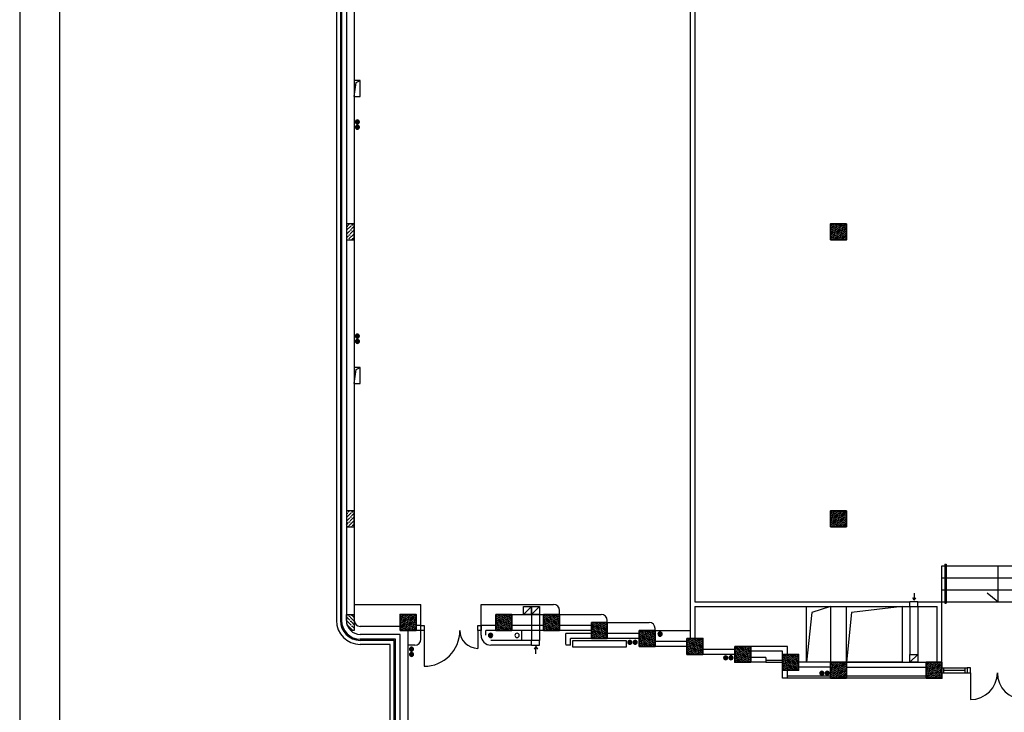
# Model space of a CAD drawing. Header units: millimetres. Extents: x 44889 to 52866, y -11417 to -4315.
# Tile 11 of 74: x 44889 to 46124, y -8219 to -7350. Entities that reach past the tile are written whole.
import ezdxf

# ---------------------------------------------------------------- set-up
doc = ezdxf.new("R2010")
doc.units = ezdxf.units.MM
for name, color, linetype in [('ARLES_ramka_wew', 10, 'Continuous'), ('ARLES_ramka_zew', 9, 'Continuous'), ('Podkład', 9, 'Continuous'), ('przepusty', 9, 'Continuous'), ('wentylacja', 7, 'Continuous')]:
    doc.layers.add(name, color=color, linetype=linetype)
doc.layers.add('kreskowanie', color=9, linetype='Continuous', lineweight=18)
doc.layers.add('słupy gr0.7', color=9, linetype='Continuous', lineweight=35)

# ---------------------------------------------------------------- blocks, each defined once
blk = doc.blocks.new('słup 2')
at = {"layer": 'kreskowanie'}
h = blk.add_hatch(dxfattribs=at)
h.set_pattern_fill('ANSI36', color=256, style=0)
h.set_pattern_definition([(45, (-1340, -20), (1.683798, 6.173926), [7.9375, -1.5875, 0, -1.5875])])
h.paths.add_polyline_path([(20, -20), (20, 20), (-20, 20), (-20, -20)])
at = {"layer": 'słupy gr0.7'}
blk.add_lwpolyline([(-20, -20), (20, -20), (20, 20), (-20, 20)], close=True, dxfattribs=at)
blk = doc.blocks.new('przepust duży')
at = {"layer": 'przepusty'}
blk.add_circle((82, 371), 7.5, dxfattribs=at)
blk = doc.blocks.new('kier. went.')
at = {"layer": 'wentylacja'}
for p, q in [((0, 0), (-4, 6)), ((0, 18), (0, 0)), ((0, 0), (4, 6))]:
    blk.add_line(p, q, dxfattribs=at)

msp = doc.modelspace()

# ---------------------------------------------------------------- hatches: boundary and pattern name
at = {"layer": 'Podkład'}
for points in [[(45315.63, -7478.13, 1), (45309.08, -7478.13, 1)], [(45315.69, -7484.79, 1), (45309.14, -7484.79, 1)], [(45315.63, -7746.81, 1), (45309.08, -7746.81, 1)], [(45315.69, -7753.47, 1), (45309.14, -7753.47, 1)], [(45694.98, -8120.63, 1), (45689.51, -8120.63, 1)], [(45482.37, -8122.31, 1), (45476.9, -8122.31, 1)], [(45654.35, -8127.79, 1), (45654.35, -8134.33, 1)], [(45661.02, -8127.73, 1), (45661.02, -8134.27, 1)], [(45383.58, -8139.6, 1), (45377.04, -8139.6, 1)], [(45383.64, -8146.27, 1), (45377.1, -8146.27, 1)], [(45774.58, -8147.25, 1), (45774.58, -8153.79, 1)], [(45781.25, -8147.19, 1), (45781.25, -8153.73, 1)], [(45895.34, -8166.51, 1), (45895.34, -8173.06, 1)], [(45902.01, -8166.45, 1), (45902.01, -8173, 1)]]:
    msp.add_hatch(color=256, dxfattribs=at).paths.add_polyline_path(points)
h = msp.add_hatch(dxfattribs=at)
h.set_pattern_fill('ANSI36', color=256, style=0)
h.set_pattern_definition([(45, (44663.565, -9398.9425), (1.683798, 6.173926), [7.9375, -1.5875, 0, -1.5875])])
h.paths.add_polyline_path([(45308.52, -7606.13), (45298.52, -7606.13), (45298.52, -7616.13), (45308.52, -7616.13)])
h.paths.add_polyline_path([(45308.52, -7626.13), (45308.52, -7616.13), (45298.52, -7616.13), (45298.52, -7626.13)])
h = msp.add_hatch(dxfattribs=at)
h.set_pattern_fill('ANSI36', color=256, style=0)
h.set_pattern_definition([(45, (44663.5765, -9758.9425), (1.683798, 6.173926), [7.9375, -1.5875, 0, -1.5875])])
h.paths.add_polyline_path([(45308.53, -7966.13), (45298.53, -7966.13), (45298.53, -7976.13), (45308.53, -7976.13)])
h.paths.add_polyline_path([(45308.53, -7986.13), (45308.53, -7976.13), (45298.53, -7976.13), (45298.53, -7986.13)])
h = msp.add_hatch(dxfattribs=at)
h.set_pattern_fill('ANSI36', color=256, style=0)
h.set_pattern_definition([(315, (44663.565, -6193.3105), (1.683798, -6.173926), [7.9375, -1.5875, 0, -1.5875])])
h.paths.add_polyline_path([(45298.7, -8106.13), (45308.52, -8106.13), (45308.52, -8116.13), (45303.77, -8116.13, -0.1645247)])
h.paths.add_polyline_path([(45298.7, -8106.13, -0.0358522), (45298.52, -8103.63), (45298.52, -8096.13), (45308.52, -8096.13), (45308.52, -8106.13)])

# ---------------------------------------------------------------- linework, layer by layer
at = {"layer": 'ARLES_ramka_wew', "linetype": 'Continuous'}
msp.add_lwpolyline([(52815.71, -4365.45), (44938.58, -4365.45), (44938.58, -8496.66), (45088.58, -8496.66), (45088.58, -11366.66), (52815.71, -11366.66)], close=True, dxfattribs=at)
at = {"layer": 'ARLES_ramka_zew'}
msp.add_lwpolyline([(44888.58, -11416.66), (52865.71, -11416.66), (52865.71, -4315.45), (44888.58, -4315.45)], close=True, dxfattribs=at)
at = {"layer": 'Podkład'}
for p, q in [((45730.02, -7106.13), (45730.02, -8126.13)), ((45736.02, -7106.13), (45736.02, -8080.13)), ((45286.02, -7128.63), (45286.02, -8103.63)), ((45291.02, -7128.63), (45291.02, -8103.63)), ((45292.52, -7128.63), (45292.52, -8103.63)), ((45298.52, -7128.63), (45298.52, -8103.63)), ((45308.52, -7128.63), (45308.52, -8103.63)), ((46046.02, -8156.13), (46046.02, -8035.13)), ((46046.02, -8035.13), (46190.02, -8035.13)), ((46049.5, -8033.1), (46049.5, -8082.13)), ((46049.5, -8033.1), (46051.5, -8033.1)), ((46051.5, -8033.1), (46051.5, -8082.13)), ((46116.02, -8035.13), (46116.02, -8080.13)), ((46046.02, -8050.13), (46190.02, -8050.13)), ((46046.02, -8065.13), (46190.02, -8065.13)), ((45736.02, -8080.13), (46005.87, -8080.13)), ((46015.87, -8080.13), (46005.87, -8080.13)), ((46005.87, -8086.13), (46005.87, -8080.13)), ((46015.87, -8080.13), (46046.02, -8080.13)), ((46015.87, -8086.13), (46015.87, -8080.13)), ((46046.02, -8080.13), (46190.02, -8080.13)), ((46116.02, -8080.13), (46102.95, -8069.37)), ((45308.52, -8083.63), (45392.02, -8083.63)), ((45392.02, -8127.13), (45392.02, -8083.63)), ((45467.52, -8122.13), (45467.52, -8083.63)), ((45467.52, -8083.63), (45558.52, -8083.63)), ((45566.02, -8096.13), (45566.02, -8091.13)), ((45736.02, -8086.13), (46005.87, -8086.13)), ((45736.02, -8086.13), (45736.02, -8126.13)), ((46005.87, -8086.13), (46015.87, -8086.13)), ((46015.87, -8086.13), (46040.02, -8086.13)), ((46040.02, -8156.13), (46040.02, -8086.13)), ((46049.5, -8082.13), (46051.5, -8082.13)), ((45506.02, -8096.13), (45546.02, -8096.13)), ((45566.02, -8096.13), (45618.52, -8096.13)), ((45626.02, -8106.13), (45626.02, -8103.63)), ((45366.02, -8111.13), (45316.02, -8111.13)), ((45376.02, -8326.13), (45376.02, -8116.13)), ((45392.02, -8110.13), (45385.77, -8110.13)), ((45392.02, -8116.13), (45386.02, -8116.13)), ((45396.02, -8116.13), (45396.02, -8161.13)), ((45463.52, -8116.13), (45463.52, -8138.63)), ((45486.02, -8110.13), (45467.52, -8110.13)), ((45486.02, -8116.13), (45473.52, -8116.13)), ((45473.52, -8122.13), (45473.52, -8116.13)), ((45546.02, -8110.13), (45506.02, -8110.13)), ((45546.02, -8116.13), (45506.02, -8116.13)), ((45518.52, -8116.13), (45518.52, -8128.63)), ((45606.02, -8110.13), (45566.02, -8110.13)), ((45606.02, -8116.13), (45566.02, -8116.13)), ((45626.02, -8106.13), (45678.52, -8106.13)), ((45686.02, -8116.13), (45686.02, -8113.63)), ((45686.02, -8116.13), (45730.02, -8116.13)), ((45366.02, -8121.13), (45316.02, -8121.13)), ((45360.02, -8127.13), (45316.02, -8127.13)), ((45358.52, -8128.63), (45316.02, -8128.63)), ((45358.52, -8353.67), (45358.52, -8128.63)), ((45360.02, -8352.13), (45360.02, -8127.13)), ((45366.02, -8326.13), (45366.02, -8121.13)), ((45531.02, -8128.63), (45480.02, -8128.63)), ((45541.02, -8128.63), (45531.02, -8128.63)), ((45531.02, -8134.63), (45531.02, -8128.63)), ((45541.02, -8134.63), (45541.02, -8128.63)), ((45606.02, -8120.13), (45574.02, -8120.13)), ((45574.02, -8133.63), (45574.02, -8120.13)), ((45606.02, -8126.13), (45580.02, -8126.13)), ((45580.02, -8134.63), (45580.02, -8126.13)), ((45666.02, -8120.13), (45626.02, -8120.13)), ((45666.02, -8126.13), (45626.02, -8126.13)), ((45726.02, -8130.13), (45686.02, -8130.13)), ((45353.52, -8133.63), (45316.02, -8133.63)), ((45353.52, -8358.63), (45353.52, -8133.63)), ((45384.52, -8134.63), (45376.02, -8134.63)), ((45515.52, -8134.63), (45480.02, -8134.63)), ((45531.02, -8134.63), (45515.52, -8134.63)), ((45531.02, -8134.63), (45541.02, -8134.63)), ((45580.02, -8134.63), (45574.02, -8134.63)), ((45726.02, -8136.13), (45686.02, -8136.13)), ((45786.02, -8140.13), (45746.02, -8140.13)), ((45852.02, -8136.13), (45806.02, -8136.13)), ((45846.02, -8142.13), (45806.02, -8142.13)), ((45846.02, -8146.13), (45846.02, -8142.13)), ((45852.02, -8146.13), (45852.02, -8136.13)), ((45786.02, -8146.13), (45746.02, -8146.13)), ((45825.02, -8150.13), (45806.02, -8150.13)), ((45825.02, -8150.13), (45825.02, -8156.13)), ((45825.02, -8153.63), (45846.02, -8153.63)), ((45825.02, -8156.13), (45806.02, -8156.13)), ((45825.02, -8156.13), (45846.02, -8156.13)), ((45846.02, -8176.13), (45846.02, -8166.13)), ((45852.02, -8176.13), (45852.02, -8166.13)), ((45906.02, -8156.13), (45866.02, -8156.13)), ((45906.02, -8162.13), (45866.02, -8162.13)), ((45926.02, -8156.13), (46026.02, -8156.13)), ((45926.02, -8162.13), (46026.02, -8162.13)), ((46046.02, -8163.13), (46077.77, -8163.13)), ((46046.02, -8163.13), (46077.77, -8163.13)), ((46048.52, -8169.13), (46048.52, -8163.13)), ((46048.52, -8166.13), (46066.27, -8166.13)), ((46048.52, -8166.13), (46075.27, -8166.13)), ((46075.27, -8169.13), (46075.27, -8163.13)), ((45852.02, -8176.13), (45846.02, -8176.13)), ((45906.02, -8173.63), (45852.02, -8173.63)), ((45906.02, -8176.13), (45852.02, -8176.13)), ((46026.02, -8173.63), (45926.02, -8173.63)), ((46026.02, -8176.13), (45926.02, -8176.13)), ((46046.02, -8169.13), (46077.77, -8169.13)), ((46046.02, -8169.13), (46077.77, -8169.13)), ((46081.77, -8169.13), (46081.77, -8202.88))]:
    msp.add_line(p, q, dxfattribs=at)
at = {"layer": 'Podkład', "ltscale": 0.3}
for p, q in [((45521.02, -8096.13), (45531.02, -8086.13)), ((45531.02, -8096.13), (45541.02, -8086.13)), ((46005.87, -8156.13), (46015.87, -8146.13))]:
    msp.add_line(p, q, dxfattribs=at)
at = {"layer": 'Podkład', "ltscale": 0.2}
for p, q in [((46005.87, -8086.13), (46005.87, -8146.13)), ((46015.87, -8086.13), (46015.87, -8146.13)), ((45531.02, -8096.13), (45531.02, -8128.63)), ((45541.02, -8096.13), (45541.02, -8128.63))]:
    msp.add_line(p, q, dxfattribs=at)
at = {"layer": 'Podkład'}
for points in [[(45308.52, -7446.13), (45316.02, -7446.13), (45316.02, -7426.13), (45308.52, -7426.13)], [(45308.52, -7446.13), (45310.74, -7428.56), (45316.02, -7426.13), (45308.52, -7426.13)], [(45298.52, -7626.13), (45308.52, -7626.13), (45308.52, -7606.13), (45298.52, -7606.13)], [(45308.52, -7806.13), (45316.02, -7806.13), (45316.02, -7786.13), (45308.52, -7786.13)], [(45308.52, -7806.13), (45310.74, -7788.56), (45316.02, -7786.13), (45308.52, -7786.13)], [(45298.52, -7986.13), (45308.52, -7986.13), (45308.52, -7966.13), (45298.52, -7966.13)], [(45876.02, -8086.13), (45906.02, -8086.13), (45906.02, -8156.13), (45876.02, -8156.13)], [(45876.02, -8086.13), (45906.02, -8086.13), (45882.69, -8093.6), (45876.02, -8156.13)], [(45876.02, -8086.13), (45906.02, -8086.13), (45906.02, -8156.13), (45876.02, -8156.13)], [(45876.02, -8086.13), (45906.02, -8086.13), (45882.69, -8093.6), (45876.02, -8156.13)], [(45926.02, -8086.13), (45996.02, -8086.13), (45996.02, -8156.13), (45926.02, -8156.13)], [(45926.02, -8086.13), (45996.02, -8086.13), (45932.69, -8093.6), (45926.02, -8156.13)], [(45926.02, -8086.13), (45996.02, -8086.13), (45996.02, -8156.13), (45926.02, -8156.13)], [(45926.02, -8086.13), (45996.02, -8086.13), (45932.69, -8093.6), (45926.02, -8156.13)], [(45396.02, -8116.13), (45392.02, -8116.13), (45392.02, -8110.13), (45396.02, -8110.13)], [(45396.02, -8116.13), (45392.02, -8116.13), (45392.02, -8110.13), (45396.02, -8110.13)], [(45467.52, -8116.13), (45463.52, -8116.13), (45463.52, -8110.13), (45467.52, -8110.13)], [(45582.67, -8128.8), (45649.53, -8128.81), (45649.53, -8136.96), (45582.67, -8136.94)], [(46077.77, -8169.13), (46081.77, -8169.13), (46081.77, -8163.13), (46077.77, -8163.13)]]:
    msp.add_lwpolyline(points, close=True, dxfattribs=at)
at = {"layer": 'Podkład', "ltscale": 0.3}
for points in [[(45531.02, -8086.13), (45531.02, -8096.13), (45521.02, -8096.13), (45521.02, -8086.13)], [(45541.02, -8086.13), (45541.02, -8096.13), (45531.02, -8096.13), (45531.02, -8086.13)], [(46015.87, -8146.13), (46015.87, -8156.13), (46005.87, -8156.13), (46005.87, -8146.13)]]:
    msp.add_lwpolyline(points, close=True, dxfattribs=at)
at = {"layer": 'Podkład'}
msp.add_lwpolyline([(45298.52, -8103.63), (45298.52, -8096.13), (45308.52, -8096.13), (45308.52, -8116.13), (45303.77, -8116.13)], dxfattribs=at)
for centre, radius, start, end in [((45558.52, -8091.13), 7.5, 0, 90), ((45316.02, -8103.63), 30, 180, 270), ((45316.02, -8103.63), 25, 180, 270), ((45316.02, -8103.63), 23.5, 180, 270), ((45316.02, -8103.63), 17.5, 180, 270), ((45316.02, -8103.63), 7.5, 180, 270), ((45618.52, -8103.63), 7.5, 0, 90), ((45396.02, -8116.13), 45, 270, 0), ((45463.52, -8116.13), 22.5, 180, 270), ((45678.52, -8113.63), 7.5, 0, 90), ((45384.52, -8127.13), 7.5, 270, 0), ((45480.02, -8122.13), 12.5, 180, 270), ((46081.77, -8169.13), 33.75, 270, 0), ((46149.27, -8169.13), 33.75, 180, 270)]:
    msp.add_arc(centre, radius, start, end, dxfattribs=at)

# ---------------------------------------------------------------- block references
for name, p, xscale, yscale, zscale in [('przepust duży', (45339.18, -7599.51), -0.327178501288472, 0.327178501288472, 0.3271785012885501), ('przepust duży', (45339.24, -7606.18), -0.327178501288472, 0.327178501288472, 0.3271785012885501), ('słup 2', (45916.02, -7616.13), 0.5, 0.5, 0.5), ('przepust duży', (45339.18, -7868.19), -0.327178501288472, 0.327178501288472, 0.3271785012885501), ('przepust duży', (45339.24, -7874.86), -0.327178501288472, 0.327178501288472, 0.3271785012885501), ('słup 2', (45916.02, -7976.13), 0.5, 0.5, 0.5), ('kier. went.', (46011.26, -8078.27), 0.5, 0.5, 0.5), ('słup 2', (45376.02, -8106.13), 0.5, 0.5, 0.5), ('przepust duży', (45722.13, -8255.86), -0.3644999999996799, 0.3645000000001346, 0.3645), ('przepust duży', (45509.52, -8257.54), -0.3644999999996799, 0.3645000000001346, 0.3645), ('przepust duży', (45542.61, -8257.54), -0.3644999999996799, 0.3645000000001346, 0.3645), ('przepust duży', (45407.14, -8260.98), -0.327178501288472, 0.327178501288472, 0.3271785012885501), ('przepust duży', (45407.2, -8267.65), -0.327178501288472, 0.327178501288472, 0.3271785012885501), ('słup 2', (45916.02, -8166.13), 0.5, 0.5, 0.5), ('słup 2', (46036.02, -8166.13), 0.5, 0.5, 0.5)]:
    msp.add_blockref(name, p, dxfattribs=dict(at, xscale=xscale, yscale=yscale, zscale=zscale))
for name, p, xscale, yscale, zscale, rotation in [('słup 2', (45496.02, -8106.13), -0.5, 0.5, 0.5, 180), ('słup 2', (45556.02, -8106.13), -0.5, 0.5, 0.5, 180), ('słup 2', (45616.02, -8116.13), -0.5, 0.5, 0.5, 180), ('słup 2', (45676.02, -8126.13), -0.5, 0.5, 0.5, 180), ('przepust duży', (45775.73, -8104.23), -0.327178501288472, 0.327178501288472, 0.3271785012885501, 89.99999999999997), ('przepust duży', (45782.4, -8104.17), -0.327178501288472, 0.327178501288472, 0.3271785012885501, 89.99999999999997), ('słup 2', (45736.02, -8136.13), -0.5, 0.5, 0.5, 180), ('kier. went.', (45536.41, -8136.49), -0.5, 0.5, 0.5, 180), ('słup 2', (45796.02, -8146.13), -0.5, 0.5, 0.5, 180), ('przepust duży', (45895.96, -8123.69), -0.327178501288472, 0.327178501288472, 0.3271785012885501, 89.99999999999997), ('przepust duży', (45902.63, -8123.63), -0.327178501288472, 0.327178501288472, 0.3271785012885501, 89.99999999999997), ('słup 2', (45856.02, -8156.13), -0.5, 0.5, 0.5, 180), ('przepust duży', (46016.72, -8142.96), -0.327178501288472, 0.327178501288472, 0.3271785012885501, 89.99999999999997), ('przepust duży', (46023.39, -8142.9), -0.327178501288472, 0.327178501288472, 0.3271785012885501, 89.99999999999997)]:
    msp.add_blockref(name, p, dxfattribs=dict(at, xscale=xscale, yscale=yscale, zscale=zscale, rotation=rotation))

doc.saveas('drawing.dxf')
